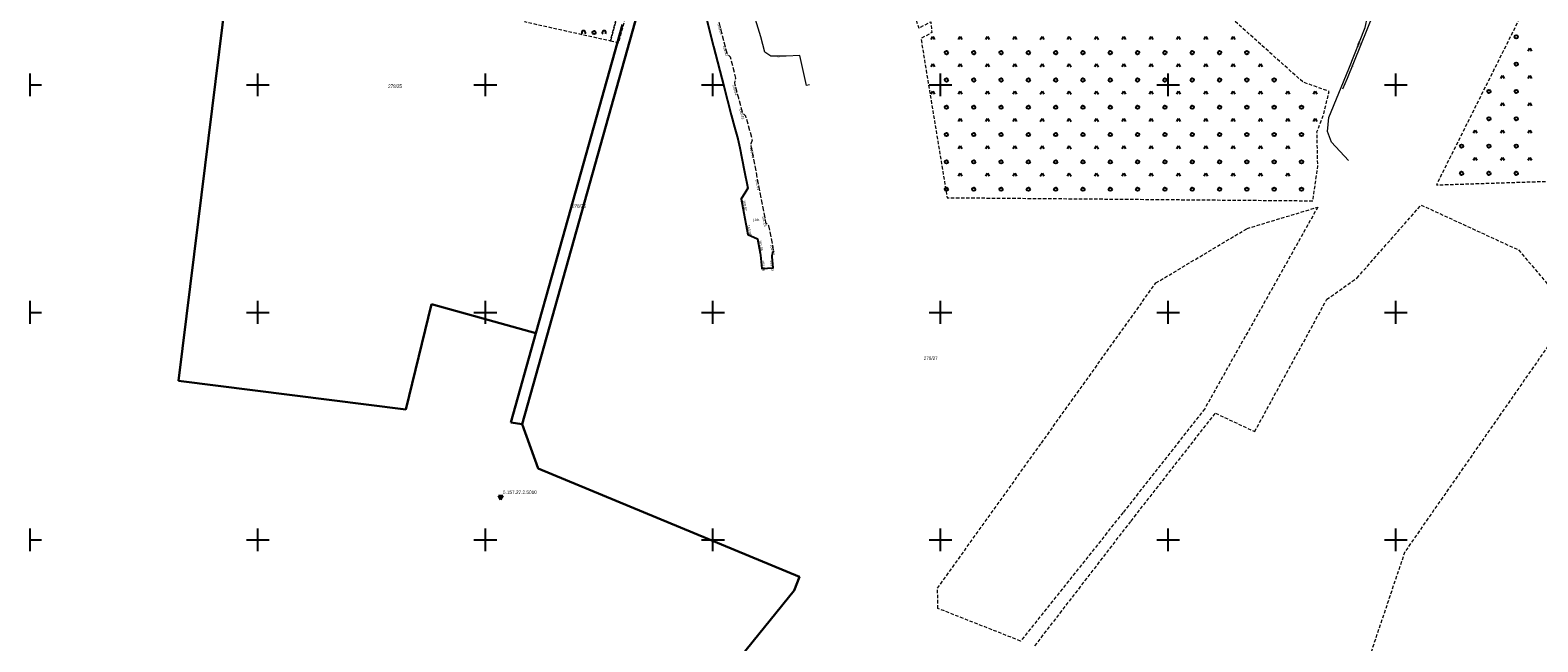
# Model space of a CAD drawing. Header units: metres. Extents: x 5548743 to 5556416, y 5707500 to 5714000.
# Tile 53 of 203: x 5554400 to 5555062, y 5708855 to 5709124. Entities that reach past the tile are written whole.
import ezdxf
from ezdxf.enums import TextEntityAlignment as Align

# ---------------------------------------------------------------- set-up
doc = ezdxf.new("R2010")
doc.units = ezdxf.units.M
doc.header["$MEASUREMENT"] = 0
for name, pattern in [('1.5_0.75', [2.25, 1.5, -0.75]), ('2.25_0.75', [3, 2.25, -0.75]), ('219-1000', [0])]:
    doc.linetypes.add(name, pattern=pattern)
doc.layers.get('0').update_dxf_attribs({"color": 2, "linetype": 'CONTINUOUS', "lineweight": 5})
for name, color, linetype in [('211-numer działki ewidencyjnej', 7, 'CONTINUOUS'), ('218-kontur użytku gruntowego', 7, 'CONTINUOUS'), ('219-działka ewidencyjna', 7, 'CONTINUOUS'), ('jezdnia', 7, 'CONTINUOUS'), ('jezdnia-Atr17', 7, 'CONTINUOUS'), ('krawężnik', 7, 'CONTINUOUS'), ('pikieta sztuczna', 7, 'CONTINUOUS'), ('pikieta sztuczna-Atr2', 7, 'CONTINUOUS'), ('przewód telekomunikacyjny podziemny', 7, 'CONTINUOUS'), ('przewód telekomunikacyjny podziemny-Atr1', 7, 'CONTINUOUS'), ('przewód wodociągowy', 7, 'CONTINUOUS'), ('przewód wodociągowy-Atr1', 7, 'CONTINUOUS'), ('Szczegółowa osnowa geodezyjna wysokościowa', 7, 'CONTINUOUS'), ('Szczegółowa osnowa geodezyjna wysokościowa-Atr103', 7, 'CONTINUOUS'), ('teren zalesiony', 7, 'CONTINUOUS'), ('Wstawianie ramki sekcyjnej z opisem', 7, 'CONTINUOUS'), ('zadrzewienie  zakrzewienie', 7, 'CONTINUOUS')]:
    doc.layers.add(name, color=color, linetype=linetype)
doc.styles.get("Standard").update_dxf_attribs({"font": 'Working1250', "width": 0.75})

# ---------------------------------------------------------------- blocks, each defined once
blk = doc.blocks.new('OTZK3')
at = {"color": 0, "linetype": 'Continuous'}
for p, q in [((-0.75, -0.433), (0, 0.866)), ((0, 0.866), (0.75, -0.433))]:
    blk.add_line(p, q, dxfattribs=at)
blk = doc.blocks.new('OTZK1')
at = {"color": 0, "linetype": 'Continuous'}
blk.add_circle((0, 0), 0.75, dxfattribs=at)
blk = doc.blocks.new('OTZK2')
at = {"color": 0, "linetype": 'Continuous'}
blk.add_arc((0, 0), 0.825, 318.85, 221.162, dxfattribs=at)
blk = doc.blocks.new('PW01')
at = {"linetype": 'Continuous', "lineweight": 13}
h = blk.add_hatch(color=0, dxfattribs=at)
edge = h.paths.add_edge_path()
edge.add_arc((0, 0), 0.18, 0, 360)
blk = doc.blocks.new('OSSH')
at = {"color": 0}
for p, q in [((0, -1.081), (-0.936, 0.543)), ((0.939, 0.543), (-0.936, 0.543)), ((-0.375, 0), (0.375, 0)), ((0.939, 0.543), (0, -1.081)), ((0, -0.375), (0, 0.375))]:
    blk.add_line(p, q, dxfattribs=at)
blk = doc.blocks.new('RAMKA1000K')
at = {"color": 0}
for p, q in [((0, 495), (0, 500)), ((0, 500), (5, 500)), ((95, 500), (105, 500)), ((100, 495), (100, 500)), ((195, 500), (205, 500)), ((200, 495), (200, 500)), ((295, 500), (305, 500)), ((300, 495), (300, 500)), ((395, 500), (405, 500)), ((400, 495), (400, 500)), ((495, 500), (505, 500)), ((500, 495), (500, 500)), ((595, 500), (605, 500)), ((600, 495), (600, 500)), ((0, 395), (0, 405)), ((100, 395), (100, 405)), ((200, 395), (200, 405)), ((300, 395), (300, 405)), ((400, 395), (400, 405)), ((500, 395), (500, 405)), ((600, 395), (600, 405)), ((0, 400), (5, 400)), ((95, 400), (105, 400)), ((195, 400), (205, 400)), ((295, 400), (305, 400)), ((395, 400), (405, 400)), ((495, 400), (505, 400)), ((595, 400), (605, 400)), ((0, 95), (0, 105)), ((0, 100), (5, 100)), ((95, 100), (105, 100)), ((100, 95), (100, 105)), ((195, 100), (205, 100)), ((200, 95), (200, 105)), ((295, 100), (305, 100)), ((300, 95), (300, 105)), ((395, 100), (405, 100)), ((400, 95), (400, 105)), ((495, 100), (505, 100)), ((500, 95), (500, 105)), ((595, 100), (605, 100)), ((600, 95), (600, 105)), ((0, 0), (0, 5)), ((0, 0), (5, 0)), ((95, 0), (105, 0)), ((100, 0), (100, 5)), ((195, 0), (205, 0)), ((200, 0), (200, 5)), ((295, 0), (305, 0)), ((300, 0), (300, 5)), ((395, 0), (405, 0)), ((400, 0), (400, 5)), ((495, 0), (505, 0)), ((500, 0), (500, 5)), ((595, 0), (605, 0)), ((600, 0), (600, 5))]:
    blk.add_line(p, q, dxfattribs=at)

msp = doc.modelspace()

# ---------------------------------------------------------------- linework, layer by layer
at = {"layer": '218-kontur użytku gruntowego', "color": 70, "linetype": '1.5_0.75', "lineweight": 18, "flags": 128}
for points in [[(5554498.26, 5709237.87), (5554473.86, 5709039.8)], [(5554982.98, 5709015.11), (5555011.13, 5709047.14)], [(5555011.13, 5709047.14), (5555053.96, 5709027.41)], [(5554965.74, 5709046.23), (5554916.06, 5708957.62)], [(5554934.64, 5709036.83), (5554965.74, 5709046.23)], [(5554473.86, 5709039.8), (5554465.14, 5708969.91)], [(5554894.58, 5709012.89), (5554934.64, 5709036.83)], [(5555053.96, 5709027.41), (5555077.19, 5709000)], [(5554969.7, 5709005.72), (5554982.98, 5709015.11)], [(5554844.31, 5708942.56), (5554894.58, 5709012.89)], [(5554565.1, 5708957.33), (5554576.28, 5709003.59)], [(5554576.28, 5709003.59), (5554622.22, 5708990.87)], [(5554938.01, 5708947.6), (5554969.7, 5709005.72)], [(5555077.19, 5709000), (5555003.94, 5708894.72)], [(5554622.22, 5708990.87), (5554611.18, 5708951.53)], [(5554465.14, 5708969.91), (5554509.42, 5708964.34)], [(5554509.42, 5708964.34), (5554565.1, 5708957.33)], [(5554916.06, 5708957.62), (5554880.17, 5708911.99)], [(5554883.71, 5708908.3), (5554920.74, 5708955.7)], [(5554920.74, 5708955.7), (5554938.01, 5708947.6)], [(5554611.18, 5708951.53), (5554616.14, 5708950.91)], [(5554616.14, 5708950.91), (5554623.22, 5708931.39)], [(5554798.66, 5708878.77), (5554844.31, 5708942.56)], [(5554623.22, 5708931.39), (5554738.08, 5708883.72)], [(5554880.17, 5708911.99), (5554835.16, 5708855.57)], [(5554841.47, 5708853.49), (5554883.71, 5708908.3)], [(5555003.94, 5708894.72), (5554986.6, 5708843.15)], [(5554738.08, 5708883.72), (5554735.68, 5708877.75)], [(5554735.68, 5708877.75), (5554630.81, 5708748.11)], [(5554798.87, 5708869.89), (5554798.66, 5708878.77)], [(5554835.16, 5708855.57), (5554798.87, 5708869.89)]]:
    msp.add_lwpolyline(points, dxfattribs=at)
at = {"layer": '219-działka ewidencyjna', "color": 94, "linetype": '219-1000', "lineweight": 30, "flags": 128}
for points in [[(5554473.86, 5709039.8), (5554498.26, 5709237.87)], [(5554634.15, 5709015.05), (5554676.3, 5709165.35)], [(5554629.34, 5709016.4), (5554660.29, 5709126.48)], [(5554465.14, 5708969.91), (5554473.86, 5709039.8)], [(5554616.14, 5708950.91), (5554634.15, 5709015.05)], [(5554622.22, 5708990.87), (5554629.34, 5709016.4)], [(5554576.28, 5709003.59), (5554565.1, 5708957.33)], [(5554576.28, 5709003.59), (5554622.22, 5708990.87)], [(5554622.22, 5708990.87), (5554611.18, 5708951.53)], [(5554465.14, 5708969.91), (5554565.1, 5708957.33)], [(5554611.18, 5708951.53), (5554616.14, 5708950.91)], [(5554616.14, 5708950.91), (5554623.22, 5708931.39)], [(5554738.08, 5708883.72), (5554623.22, 5708931.39)], [(5554738.08, 5708883.72), (5554735.68, 5708877.75)], [(5554735.68, 5708877.75), (5554597.28, 5708706.66)]]:
    msp.add_lwpolyline(points, dxfattribs=at)
at = {"layer": 'jezdnia', "color": 252, "linetype": '2.25_0.75', "lineweight": 18, "flags": 128}
msp.add_lwpolyline([(5554689.5, 5709201.74), (5554689.6, 5709205.93), (5554689.92, 5709209.52), (5554690.24, 5709211.5), (5554690.9, 5709213.35), (5554691.65, 5709214.54), (5554692.14, 5709215.06), (5554692.63, 5709215.57), (5554693.75, 5709216.4), (5554695.66, 5709217.24), (5554698.33, 5709217.72), (5554701.32, 5709217.98), (5554702.01, 5709223), (5554699.08, 5709223.7), (5554697.15, 5709224.26), (5554695.87, 5709224.83), (5554694.71, 5709225.59), (5554693.76, 5709226.43), (5554687.3, 5709227.24), (5554682.48, 5709227.85), (5554682.14, 5709226.42), (5554681.3, 5709225.1), (5554679.89, 5709224.16), (5554678.49, 5709223.73), (5554676.92, 5709223.67), (5554674.34, 5709223.88), (5554674.03, 5709219.52), (5554676.31, 5709219.39), (5554678.01, 5709219.08), (5554679.66, 5709218.33), (5554681.21, 5709217.14), (5554681.93, 5709216.25), (5554682.29, 5709215.8), (5554682.97, 5709214.39), (5554683.31, 5709212.59), (5554683.21, 5709209.28), (5554682.96, 5709203.61), (5554682.84, 5709202.18), (5554682.4, 5709200.25), (5554680.52, 5709194.16), (5554679.06, 5709189.37), (5554678.14, 5709186.39), (5554682.66, 5709183.95), (5554683.01, 5709184.59), (5554683.41, 5709185.17), (5554684.11, 5709185.5), (5554684.83, 5709185.24), (5554685.15, 5709184.55), (5554685.62, 5709180.58), (5554686.32, 5709175.65), (5554686.33, 5709175.03), (5554686.07, 5709174.32), (5554685.36, 5709174.02), (5554680.55, 5709173.96), (5554680.68, 5709168.89), (5554682.58, 5709169.08), (5554684.88, 5709168.81), (5554686.64, 5709167.87), (5554687.49, 5709166.72), (5554688.13, 5709164.74), (5554688.98, 5709160.82), (5554690.28, 5709155.51), (5554687.81, 5709151.17), (5554689.76, 5709143.61), (5554691.52, 5709136.67), (5554693.79, 5709135.35), (5554695.77, 5709134.21), (5554700.24, 5709116.83), (5554704.74, 5709099.41), (5554708.02, 5709086.83), (5554709.53, 5709081.3), (5554710.9, 5709076.21), (5554711.87, 5709072.31), (5554713.77, 5709062.49), (5554715.27, 5709054.61), (5554713.93, 5709052.38), (5554712.42, 5709049.85), (5554713.61, 5709043.64), (5554715.39, 5709034.17), (5554719.59, 5709032.27), (5554720.77, 5709026.05), (5554720.89, 5709025.05), (5554721.46, 5709019.22), (5554726.45, 5709019.59), (5554725.99, 5709024.43), (5554725.99, 5709024.96), (5554726.1, 5709025.61), (5554726.35, 5709026.21), (5554726.74, 5709026.96), (5554724.59, 5709038.04), (5554723.75, 5709038.71), (5554723.28, 5709039.39), (5554720.17, 5709055.62), (5554716.77, 5709073.41), (5554716.82, 5709074.15), (5554717.35, 5709075.8), (5554714.44, 5709086.2), (5554713.4, 5709087.19), (5554712.93, 5709087.89), (5554711.33, 5709094.03), (5554709.61, 5709100.64), (5554709.74, 5709101.82), (5554710.07, 5709102.93), (5554707.72, 5709112.18), (5554706.63, 5709113.28), (5554706.07, 5709114.38), (5554702.83, 5709126.95), (5554698.01, 5709145.61), (5554695.11, 5709156.96), (5554693.93, 5709161.82), (5554692.8, 5709167.06), (5554692.02, 5709171.5), (5554691.26, 5709176.58), (5554690.51, 5709182), (5554689.83, 5709188.49), (5554689.57, 5709192.86), (5554689.48, 5709197.66)], close=True, dxfattribs=at)
at = {"layer": 'krawężnik', "color": 252, "linetype": 'Continuous', "lineweight": 25, "flags": 128}
msp.add_lwpolyline([(5554695.77, 5709134.21), (5554700.24, 5709116.83), (5554704.74, 5709099.41), (5554708.02, 5709086.83), (5554709.53, 5709081.3), (5554710.9, 5709076.21), (5554711.87, 5709072.31), (5554713.77, 5709062.49), (5554715.27, 5709054.61), (5554713.93, 5709052.38), (5554712.42, 5709049.85), (5554713.61, 5709043.64), (5554715.39, 5709034.17), (5554719.59, 5709032.27), (5554720.77, 5709026.05), (5554720.89, 5709025.05), (5554721.46, 5709019.22), (5554726.45, 5709019.59), (5554725.99, 5709024.43), (5554725.99, 5709024.96), (5554726.1, 5709025.61), (5554726.35, 5709026.21), (5554726.74, 5709026.96)], dxfattribs=at)
at = {"layer": 'przewód telekomunikacyjny podziemny', "color": 30, "linetype": 'Continuous', "lineweight": 18, "flags": 128}
for points in [[(5554742.46, 5709100), (5554741.1, 5709099.69), (5554738.17, 5709112.81), (5554732.17, 5709112.52), (5554725.41, 5709112.62), (5554722.76, 5709114.27), (5554720.98, 5709121.11), (5554716.2, 5709136.74), (5554711.35, 5709151.75), (5554711.19, 5709156.03), (5554712.94, 5709164.19), (5554716.76, 5709178.48), (5554722.88, 5709210.18), (5554721.64, 5709214.57), (5554713.91, 5709215.42), (5554714.36, 5709223.95)], [(5555002.43, 5709189.71), (5555002.76, 5709189.15), (5555013.24, 5709187.71), (5555009.58, 5709177.79), (5555002.86, 5709160.89), (5555001.59, 5709157.97), (5554993.16, 5709138.72), (5554978.67, 5709102.73), (5554976.65, 5709098.04)]]:
    msp.add_lwpolyline(points, dxfattribs=at)
at = {"layer": 'przewód wodociągowy', "color": 5, "linetype": 'Continuous', "lineweight": 18, "flags": 128}
msp.add_lwpolyline([(5554979.22, 5709066.75), (5554971.82, 5709074.73), (5554970.03, 5709079.41), (5554970.63, 5709085.61), (5554979.31, 5709106.92), (5554986.5, 5709125.21), (5554988.67, 5709134.51), (5554989.23, 5709138.93), (5554992.66, 5709145.04), (5555004.17, 5709166.76), (5555010.2, 5709181.73), (5555010.35, 5709182.08)], dxfattribs=at)
at = {"layer": 'teren zalesiony', "color": 3, "linetype": '1.5_0.75', "lineweight": 18, "flags": 128}
for points in [[(5554767.49, 5709206.27), (5554772.78, 5709181.8), (5554776.61, 5709167.89), (5554790.44, 5709124.91), (5554795.71, 5709127.71), (5554796.1, 5709122.9), (5554791.4, 5709120.25), (5554795.42, 5709095.54), (5554802.86, 5709050.38), (5554963.6, 5709049.01), (5554965.73, 5709064.25), (5554965.39, 5709079.34), (5554968.14, 5709086.47), (5554970.76, 5709097.04), (5554959.14, 5709101.21), (5554923.37, 5709133.18), (5554926.17, 5709143.33), (5554927.18, 5709146.74), (5554927.63, 5709151.29), (5554927.74, 5709151.67), (5554929.46, 5709157.94), (5554930.87, 5709163.06), (5554939.49, 5709187.55), (5554937.11, 5709187.8), (5554857.11, 5709195.87)], [(5555562.91, 5709073.89), (5555565.87, 5709093.03), (5555567.28, 5709108.83), (5555210.23, 5709151.98), (5555208.28, 5709134.78), (5555207.6, 5709129.65), (5555203.71, 5709129.49), (5555204.41, 5709135.09), (5555205.83, 5709152.51), (5555195.65, 5709153.71), (5555073.93, 5709168.24), (5555057.8, 5709136), (5555055.54, 5709131.47), (5555017.83, 5709055.97)]]:
    msp.add_lwpolyline(points, close=True, dxfattribs=at)
at = {"layer": 'zadrzewienie  zakrzewienie', "color": 252, "linetype": '1.5_0.75', "lineweight": 18, "flags": 128}
for points in [[(5554640.29, 5709219.73), (5554626.16, 5709156.98), (5554617.17, 5709127.72), (5554654.99, 5709119.33), (5554665.14, 5709156.95), (5554679.78, 5709217.66), (5554674.03, 5709219.52), (5554664.37, 5709220.14), (5554660.49, 5709219.78)], [(5554654.99, 5709119.33), (5554658.54, 5709118.46), (5554667.49, 5709150.97), (5554670.38, 5709157.98), (5554671.59, 5709166.7), (5554671.99, 5709168.44), (5554679.63, 5709192.52), (5554681.71, 5709201.53), (5554682.42, 5709214.05), (5554679.78, 5709217.66), (5554665.14, 5709156.95)]]:
    msp.add_lwpolyline(points, close=True, dxfattribs=at)

# ---------------------------------------------------------------- block references
at = {"layer": 'pikieta sztuczna', "color": 252, "linetype": 'Continuous', "lineweight": 13}
for p in [(5554706.07, 5709114.38), (5554709.61, 5709100.64), (5554712.93, 5709087.89), (5554716.77, 5709073.41), (5554720.17, 5709055.62), (5554712.42, 5709049.85), (5554715.39, 5709034.17), (5554723.28, 5709039.39), (5554719.59, 5709032.27), (5554726.74, 5709026.96), (5554721.46, 5709019.22), (5554726.45, 5709019.59)]:
    msp.add_blockref('PW01', p, dxfattribs=at)
at = {"layer": 'Szczegółowa osnowa geodezyjna wysokościowa', "color": 252, "linetype": 'Continuous', "lineweight": 13}
msp.add_blockref('OSSH', (5554606.72, 5708918.77), dxfattribs=at)
at = {"layer": 'teren zalesiony', "color": 3, "linetype": 'Continuous', "lineweight": 18}
for name, p in [('OTZK3', (5554796.576, 5709120.276)), ('OTZK3', (5554808.576, 5709120.276)), ('OTZK3', (5554820.576, 5709120.276)), ('OTZK3', (5554832.576, 5709120.276)), ('OTZK3', (5554844.576, 5709120.276)), ('OTZK3', (5554856.576, 5709120.276)), ('OTZK3', (5554868.576, 5709120.276)), ('OTZK3', (5554880.576, 5709120.276)), ('OTZK3', (5554892.576, 5709120.276)), ('OTZK3', (5554904.576, 5709120.276)), ('OTZK3', (5554916.576, 5709120.276)), ('OTZK3', (5554928.576, 5709120.276)), ('OTZK1', (5555052.916, 5709121.056)), ('OTZK1', (5554802.576, 5709114.096)), ('OTZK1', (5554814.576, 5709114.096)), ('OTZK1', (5554826.576, 5709114.096)), ('OTZK1', (5554838.576, 5709114.096)), ('OTZK1', (5554850.576, 5709114.096)), ('OTZK1', (5554862.576, 5709114.096)), ('OTZK1', (5554874.576, 5709114.096)), ('OTZK1', (5554886.576, 5709114.096)), ('OTZK1', (5554898.576, 5709114.096)), ('OTZK1', (5554910.576, 5709114.096)), ('OTZK1', (5554922.576, 5709114.096)), ('OTZK1', (5554934.576, 5709114.096)), ('OTZK3', (5555058.916, 5709115.236)), ('OTZK3', (5554796.576, 5709108.276)), ('OTZK3', (5554808.576, 5709108.276)), ('OTZK3', (5554820.576, 5709108.276)), ('OTZK3', (5554832.576, 5709108.276)), ('OTZK3', (5554844.576, 5709108.276)), ('OTZK3', (5554856.576, 5709108.276)), ('OTZK3', (5554868.576, 5709108.276)), ('OTZK3', (5554880.576, 5709108.276)), ('OTZK3', (5554892.576, 5709108.276)), ('OTZK3', (5554904.576, 5709108.276)), ('OTZK3', (5554916.576, 5709108.276)), ('OTZK3', (5554928.576, 5709108.276)), ('OTZK3', (5554940.576, 5709108.276)), ('OTZK1', (5555052.916, 5709109.056)), ('OTZK1', (5554802.576, 5709102.096)), ('OTZK1', (5554814.576, 5709102.096)), ('OTZK1', (5554826.576, 5709102.096)), ('OTZK1', (5554838.576, 5709102.096)), ('OTZK1', (5554850.576, 5709102.096)), ('OTZK1', (5554862.576, 5709102.096)), ('OTZK1', (5554874.576, 5709102.096)), ('OTZK1', (5554886.576, 5709102.096)), ('OTZK1', (5554898.576, 5709102.096)), ('OTZK1', (5554910.576, 5709102.096)), ('OTZK1', (5554922.576, 5709102.096)), ('OTZK1', (5554934.576, 5709102.096)), ('OTZK1', (5554946.576, 5709102.096)), ('OTZK3', (5555046.916, 5709103.236)), ('OTZK3', (5555058.916, 5709103.236)), ('OTZK3', (5554796.576, 5709096.276)), ('OTZK3', (5554808.576, 5709096.276)), ('OTZK3', (5554820.576, 5709096.276)), ('OTZK3', (5554832.576, 5709096.276)), ('OTZK3', (5554844.576, 5709096.276)), ('OTZK3', (5554856.576, 5709096.276)), ('OTZK3', (5554868.576, 5709096.276)), ('OTZK3', (5554880.576, 5709096.276)), ('OTZK3', (5554892.576, 5709096.276)), ('OTZK3', (5554904.576, 5709096.276)), ('OTZK3', (5554916.576, 5709096.276)), ('OTZK3', (5554928.576, 5709096.276)), ('OTZK3', (5554940.576, 5709096.276)), ('OTZK3', (5554952.576, 5709096.276)), ('OTZK3', (5554964.576, 5709096.276)), ('OTZK1', (5555040.916, 5709097.056)), ('OTZK1', (5555052.916, 5709097.056)), ('OTZK1', (5554802.576, 5709090.096)), ('OTZK1', (5554814.576, 5709090.096)), ('OTZK1', (5554826.576, 5709090.096)), ('OTZK1', (5554838.576, 5709090.096)), ('OTZK1', (5554850.576, 5709090.096)), ('OTZK1', (5554862.576, 5709090.096)), ('OTZK1', (5554874.576, 5709090.096)), ('OTZK1', (5554886.576, 5709090.096)), ('OTZK1', (5554898.576, 5709090.096)), ('OTZK1', (5554910.576, 5709090.096)), ('OTZK1', (5554922.576, 5709090.096)), ('OTZK1', (5554934.576, 5709090.096)), ('OTZK1', (5554946.576, 5709090.096)), ('OTZK1', (5554958.576, 5709090.096)), ('OTZK3', (5555046.916, 5709091.236)), ('OTZK3', (5555058.916, 5709091.236)), ('OTZK3', (5554808.576, 5709084.276)), ('OTZK3', (5554820.576, 5709084.276)), ('OTZK3', (5554832.576, 5709084.276)), ('OTZK3', (5554844.576, 5709084.276)), ('OTZK3', (5554856.576, 5709084.276)), ('OTZK3', (5554868.576, 5709084.276)), ('OTZK3', (5554880.576, 5709084.276)), ('OTZK3', (5554892.576, 5709084.276)), ('OTZK3', (5554904.576, 5709084.276)), ('OTZK3', (5554916.576, 5709084.276)), ('OTZK3', (5554928.576, 5709084.276)), ('OTZK3', (5554940.576, 5709084.276)), ('OTZK3', (5554952.576, 5709084.276)), ('OTZK3', (5554964.576, 5709084.276)), ('OTZK3', (5555034.916, 5709079.236)), ('OTZK1', (5555040.916, 5709085.056)), ('OTZK3', (5555046.916, 5709079.236)), ('OTZK1', (5555052.916, 5709085.056)), ('OTZK3', (5555058.916, 5709079.236)), ('OTZK1', (5554802.576, 5709078.096)), ('OTZK1', (5554814.576, 5709078.096)), ('OTZK1', (5554826.576, 5709078.096)), ('OTZK1', (5554838.576, 5709078.096)), ('OTZK1', (5554850.576, 5709078.096)), ('OTZK1', (5554862.576, 5709078.096)), ('OTZK1', (5554874.576, 5709078.096)), ('OTZK1', (5554886.576, 5709078.096)), ('OTZK1', (5554898.576, 5709078.096)), ('OTZK1', (5554910.576, 5709078.096)), ('OTZK1', (5554922.576, 5709078.096)), ('OTZK1', (5554934.576, 5709078.096)), ('OTZK1', (5554946.576, 5709078.096)), ('OTZK1', (5554958.576, 5709078.096)), ('OTZK1', (5555028.916, 5709073.056)), ('OTZK1', (5555040.916, 5709073.056)), ('OTZK1', (5555052.916, 5709073.056)), ('OTZK1', (5554802.576, 5709066.096)), ('OTZK3', (5554808.576, 5709072.276)), ('OTZK1', (5554814.576, 5709066.096)), ('OTZK3', (5554820.576, 5709072.276)), ('OTZK1', (5554826.576, 5709066.096)), ('OTZK3', (5554832.576, 5709072.276)), ('OTZK1', (5554838.576, 5709066.096)), ('OTZK3', (5554844.576, 5709072.276)), ('OTZK1', (5554850.576, 5709066.096)), ('OTZK3', (5554856.576, 5709072.276)), ('OTZK1', (5554862.576, 5709066.096)), ('OTZK3', (5554868.576, 5709072.276)), ('OTZK1', (5554874.576, 5709066.096)), ('OTZK3', (5554880.576, 5709072.276)), ('OTZK1', (5554886.576, 5709066.096)), ('OTZK3', (5554892.576, 5709072.276)), ('OTZK1', (5554898.576, 5709066.096)), ('OTZK3', (5554904.576, 5709072.276)), ('OTZK1', (5554910.576, 5709066.096)), ('OTZK3', (5554916.576, 5709072.276)), ('OTZK1', (5554922.576, 5709066.096)), ('OTZK3', (5554928.576, 5709072.276)), ('OTZK1', (5554934.576, 5709066.096)), ('OTZK3', (5554940.576, 5709072.276)), ('OTZK1', (5554946.576, 5709066.096)), ('OTZK3', (5554952.576, 5709072.276)), ('OTZK1', (5554958.576, 5709066.096)), ('OTZK3', (5555034.916, 5709067.236)), ('OTZK3', (5555046.916, 5709067.236)), ('OTZK3', (5555058.916, 5709067.236)), ('OTZK3', (5554808.576, 5709060.276)), ('OTZK3', (5554820.576, 5709060.276)), ('OTZK3', (5554832.576, 5709060.276)), ('OTZK3', (5554844.576, 5709060.276)), ('OTZK3', (5554856.576, 5709060.276)), ('OTZK3', (5554868.576, 5709060.276)), ('OTZK3', (5554880.576, 5709060.276)), ('OTZK3', (5554892.576, 5709060.276)), ('OTZK3', (5554904.576, 5709060.276)), ('OTZK3', (5554916.576, 5709060.276)), ('OTZK3', (5554928.576, 5709060.276)), ('OTZK3', (5554940.576, 5709060.276)), ('OTZK3', (5554952.576, 5709060.276)), ('OTZK1', (5555028.916, 5709061.056)), ('OTZK1', (5555040.916, 5709061.056)), ('OTZK1', (5555052.916, 5709061.056)), ('OTZK1', (5554802.576, 5709054.096)), ('OTZK1', (5554814.576, 5709054.096)), ('OTZK1', (5554826.576, 5709054.096)), ('OTZK1', (5554838.576, 5709054.096)), ('OTZK1', (5554850.576, 5709054.096)), ('OTZK1', (5554862.576, 5709054.096)), ('OTZK1', (5554874.576, 5709054.096)), ('OTZK1', (5554886.576, 5709054.096)), ('OTZK1', (5554898.576, 5709054.096)), ('OTZK1', (5554910.576, 5709054.096)), ('OTZK1', (5554922.576, 5709054.096)), ('OTZK1', (5554934.576, 5709054.096)), ('OTZK1', (5554946.576, 5709054.096)), ('OTZK1', (5554958.576, 5709054.096))]:
    msp.add_blockref(name, p, dxfattribs=at)
at = {"layer": 'Wstawianie ramki sekcyjnej z opisem', "color": 8, "linetype": 'Continuous', "lineweight": 5}
for p in [(5554400, 5709000), (5554400, 5709000), (5554400, 5709000), (5554400, 5709000), (5554400, 5708500), (5554400, 5708500), (5554400, 5708500), (5554400, 5708500)]:
    msp.add_blockref('RAMKA1000K', p, dxfattribs=at)
at = {"layer": 'zadrzewienie  zakrzewienie', "color": 3, "linetype": 'Continuous', "lineweight": 18}
for name, p in [('OTZK2', (5554643.169, 5709122.882)), ('OTZK1', (5554647.756, 5709122.916)), ('OTZK2', (5554652.169, 5709122.882))]:
    msp.add_blockref(name, p, dxfattribs=at)

# ---------------------------------------------------------------- texts
at = {"layer": '211-numer działki ewidencyjnej', "color": 94, "linetype": 'Continuous', "lineweight": 30, "width": 0.79}
for s, p in [('278/25', (5554557.3, 5709098.61)), ('278/26', (5554638.1, 5709046.01)), ('278/27', (5554792.66, 5708979.09))]:
    msp.add_text(s, height=1.5, dxfattribs=at).set_placement(p)
at = {"layer": 'jezdnia-Atr17', "color": 252, "width": 0.9}
msp.add_text('j.kb.', height=1.125, dxfattribs=at).set_placement((5554717.8, 5709040.16))
at = {"layer": 'pikieta sztuczna-Atr2', "color": 252, "width": 0.9}
for s, rotation, p in [('158.65', 284.483, (5554702.02, 5709126.59)), ('159.42', 284.454, (5554704.32, 5709117.06)), ('159.91', 284.585, (5554708.61, 5709099.82)), ('160.41', 284.605, (5554711.57, 5709089.28)), ('160.74', 280.82, (5554716.2, 5709072.36)), ('161.01', 280.82, (5554718.62, 5709058.3)), ('160.87', 280.732, (5554713.04, 5709049.12)), ('161.15', 280.847, (5554721.6, 5709042.25)), ('160.98', 280.715, (5554714.94, 5709038.3)), ('161.06', 280.742, (5554720.07, 5709031.57)), ('161.07', 280.981, (5554725.13, 5709029.71)), ('161.06', 275.584, (5554721.31, 5709022.81)), ('161.03', 275.429, (5554725.2, 5709022.83))]:
    msp.add_text(s, height=1.125, rotation=rotation, dxfattribs=at).set_placement(p)
at = {"layer": 'przewód telekomunikacyjny podziemny-Atr1', "color": 30, "width": 0.9}
for s, rotation, p in [('ts', 357.881, (5554728.36, 5709112.58)), ('t', 66.766, (5554980.83, 5709108.09))]:
    msp.add_text(s, height=1.125, rotation=rotation, dxfattribs=at).set_placement(p, align=Align.MIDDLE_LEFT)
at = {"layer": 'przewód wodociągowy-Atr1', "color": 5, "width": 0.9}
msp.add_text('w32', height=1.125, rotation=67.218, dxfattribs=at).set_placement((5554983.03, 5709116.38), align=Align.MIDDLE_LEFT)
at = {"layer": 'Szczegółowa osnowa geodezyjna wysokościowa-Atr103', "color": 252, "width": 0.9}
msp.add_text('5.157.27.2.5010', height=1.5, dxfattribs=at).set_placement((5554607.72, 5708919.77), align=Align.BOTTOM_LEFT)

doc.saveas('drawing.dxf')
